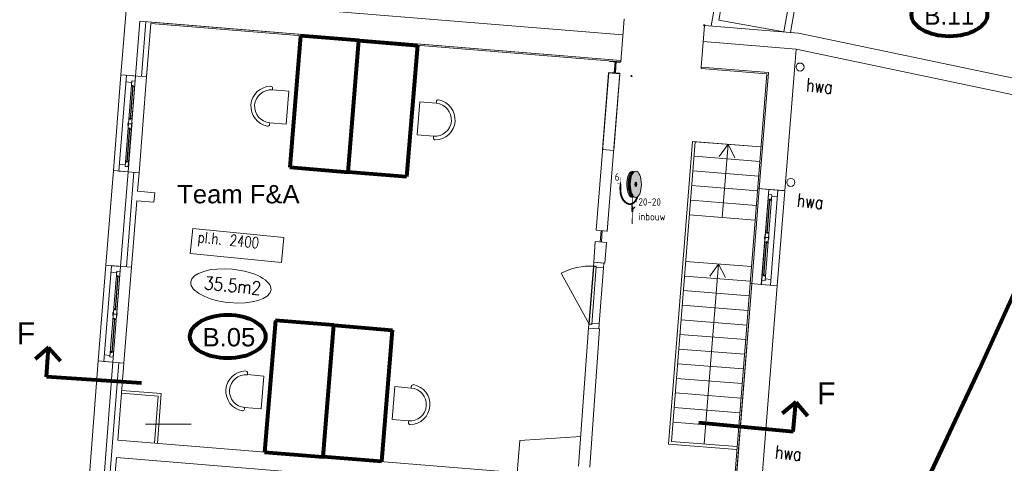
# Model space of a CAD drawing. Header units: millimetres. Extents: x -90830 to 24172, y -102460 to 73669.
# Tile 123 of 198: x -33603 to -20176, y 59877 to 65929. Entities that reach past the tile are written whole.
import ezdxf

# ---------------------------------------------------------------- set-up
doc = ezdxf.new("R2010")
doc.units = ezdxf.units.MM
doc.layers.get('0').update_dxf_attribs({"color": 253})
for name, color, linetype, lineweight in [('Algemeen', 253, 'Continuous', 9), ('Algemeen01', 253, 'Continuous', 80), ('B21-BUITENWANDEN_1', 253, 'Continuous', 9), ('B22-BINNENWANDEN_1', 253, 'Continuous', 9), ('B24-TRAPPEN-HELLINGEN', 253, 'Continuous', 9), ('B31-WANDOPENING-BUITEN', 253, 'Continuous', 9), ('B32-WANDOPENINGEN-BINNEN_1', 253, 'Continuous', 9), ('K24-TRAPPEN-HELLINGEN', 253, 'Continuous', 9), ('Standard', 253, 'Continuous', 9)]:
    doc.layers.add(name, color=color, linetype=linetype, lineweight=lineweight)
doc.styles.add('ARIAL', font='arial.ttf')
doc.styles.add('ISOCT3', font='isoct3.shx')
doc.styles.add('TXT', font='txt.shx')

msp = doc.modelspace()

# ---------------------------------------------------------------- hatches: boundary and pattern name
h = msp.add_hatch(color=256)
h.paths.add_polyline_path([(-24261, 65851), (-24261, 65857), (-24272, 65857), (-24272, 65852)])
h.paths.add_polyline_path([(-24268, 65855), (-24266, 65855), (-24266, 65855), (-24265, 65854), (-24266, 65853), (-24266, 65854), (-24268, 65854)], flags=16)
h.paths.add_polyline_path([(-24269, 65856), (-24270, 65855), (-24270, 65855), (-24268, 65854), (-24269, 65854), (-24269, 65854), (-24269, 65853), (-24270, 65853), (-24270, 65853), (-24270, 65853), (-24271, 65853), (-24271, 65854), (-24270, 65854), (-24271, 65855), (-24271, 65856), (-24272, 65856), (-24272, 65857), (-24270, 65857), (-24270, 65855), (-24270, 65856), (-24269, 65857), (-24269, 65857)], flags=16)
h.paths.add_polyline_path([(-24269, 65852), (-24270, 65852), (-24270, 65852), (-24270, 65853), (-24270, 65853), (-24269, 65853), (-24269, 65853), (-24269, 65853), (-24269, 65853), (-24269, 65853), (-24269, 65853), (-24269, 65852), (-24269, 65852), (-24269, 65852)], flags=16)
h.paths.add_polyline_path([(-24262, 65852), (-24264, 65852), (-24264, 65856), (-24262, 65856)], flags=16)
h = msp.add_hatch(color=256)
h.paths.add_polyline_path([(-25255, 65161), (-25266, 65162), (-25267, 65157), (-25256, 65156)])
h.paths.add_polyline_path([(-25263, 65162), (-25263, 65161), (-25263, 65161), (-25263, 65161), (-25263, 65161), (-25263, 65161), (-25263, 65161), (-25263, 65161), (-25264, 65161), (-25264, 65161), (-25264, 65161), (-25264, 65161), (-25263, 65162), (-25263, 65162)], flags=16)
h.paths.add_polyline_path([(-25258, 65161), (-25256, 65161), (-25256, 65157), (-25259, 65157)], flags=16)
h.paths.add_polyline_path([(-25264, 65157), (-25264, 65157), (-25264, 65158), (-25265, 65159), (-25265, 65157), (-25266, 65157), (-25266, 65158), (-25265, 65158), (-25265, 65159), (-25264, 65161), (-25265, 65161), (-25265, 65160), (-25266, 65160), (-25265, 65161), (-25264, 65161), (-25264, 65161), (-25264, 65161), (-25263, 65160), (-25263, 65160), (-25263, 65160), (-25263, 65159), (-25264, 65159), (-25264, 65160), (-25264, 65159), (-25264, 65158)], flags=16)
h.paths.add_polyline_path([(-25260, 65158), (-25262, 65159), (-25262, 65160), (-25260, 65159), (-25260, 65160), (-25259, 65159), (-25260, 65158)], flags=16)
at = {"layer": 'Standard'}
for points in [[(-25406, 63780), (-25414, 63780), (-25415, 63780), (-25415, 63780), (-25415, 63780), (-25415, 63780), (-25415, 63780), (-25415, 63780), (-25415, 63780), (-25415, 63780), (-25415, 63779), (-25415, 63779), (-25415, 63779), (-25415, 63779), (-25415, 63779), (-25415, 63779), (-25415, 63779), (-25415, 63779), (-25415, 63779), (-25414, 63779), (-25413, 63779), (-25406, 63779), (-25406, 63779), (-25406, 63779), (-25406, 63779), (-25406, 63779), (-25405, 63779), (-25405, 63779), (-25405, 63779), (-25405, 63779), (-25405, 63779), (-25405, 63780), (-25405, 63780), (-25405, 63780), (-25405, 63780), (-25406, 63780), (-25406, 63780), (-25406, 63780), (-25406, 63780)], [(-25227, 63851), (-25230, 63850), (-25237, 63846), (-25247, 63837), (-25256, 63822), (-25264, 63804), (-25271, 63781), (-25276, 63755), (-25280, 63727), (-25282, 63698), (-25282, 63668), (-25280, 63639), (-25277, 63611), (-25272, 63585), (-25265, 63562), (-25257, 63544), (-25249, 63529), (-25239, 63520), (-25232, 63516), (-25229, 63515), (-25239, 63527), (-25250, 63545), (-25259, 63567), (-25267, 63593), (-25272, 63622), (-25275, 63652), (-25276, 63683), (-25275, 63714), (-25271, 63745), (-25266, 63773), (-25258, 63799), (-25249, 63821), (-25238, 63839)], [(-25445, 63695), (-25445, 63696), (-25445, 63697), (-25446, 63698), (-25446, 63698), (-25447, 63699), (-25447, 63699), (-25448, 63700), (-25449, 63700), (-25450, 63700), (-25451, 63700), (-25451, 63700), (-25452, 63699), (-25453, 63699), (-25453, 63698), (-25454, 63698), (-25454, 63697), (-25454, 63696), (-25455, 63695), (-25454, 63695), (-25454, 63694), (-25454, 63693), (-25453, 63692), (-25453, 63692), (-25452, 63691), (-25451, 63691), (-25451, 63691), (-25450, 63691), (-25449, 63691), (-25448, 63691), (-25447, 63691), (-25447, 63692), (-25446, 63692), (-25446, 63693), (-25445, 63694), (-25445, 63694)], [(-25446, 63693), (-25418, 63693), (-25418, 63698), (-25446, 63698), (-25445, 63697), (-25445, 63696), (-25445, 63695), (-25445, 63694), (-25445, 63694)], [(-25403, 63686), (-25403, 63705), (-25403, 63705), (-25403, 63705), (-25403, 63706), (-25404, 63706), (-25404, 63706), (-25404, 63707), (-25405, 63707), (-25405, 63707), (-25405, 63707), (-25406, 63707), (-25416, 63707), (-25416, 63707), (-25417, 63707), (-25417, 63707), (-25417, 63707), (-25418, 63706), (-25418, 63706), (-25418, 63706), (-25418, 63705), (-25418, 63705), (-25418, 63698), (-25418, 63686), (-25418, 63686), (-25418, 63685), (-25418, 63685), (-25418, 63685), (-25417, 63684), (-25417, 63684), (-25417, 63684), (-25416, 63684), (-25416, 63684), (-25416, 63684), (-25406, 63684), (-25405, 63684), (-25405, 63684), (-25404, 63684), (-25404, 63684), (-25404, 63685), (-25403, 63685), (-25403, 63685), (-25403, 63686)], [(-25254, 63414), (-25247, 63417), (-25242, 63419), (-25234, 63424), (-25222, 63433), (-25211, 63444), (-25204, 63454), (-25202, 63457), (-25201, 63458), (-25201, 63459), (-25202, 63461), (-25202, 63463), (-25203, 63465), (-25205, 63467), (-25205, 63467), (-25207, 63465), (-25212, 63457), (-25219, 63448), (-25226, 63440), (-25234, 63434), (-25242, 63429), (-25242, 63429), (-25252, 63424), (-25254, 63423), (-25261, 63421), (-25270, 63419), (-25278, 63418), (-25287, 63418), (-25296, 63420), (-25305, 63422), (-25315, 63426), (-25325, 63431), (-25335, 63438), (-25345, 63446), (-25355, 63456), (-25364, 63466), (-25367, 63471), (-25375, 63484), (-25383, 63497), (-25389, 63512), (-25395, 63528), (-25399, 63546), (-25403, 63565), (-25406, 63587), (-25407, 63613), (-25407, 63645), (-25406, 63684), (-25416, 63684), (-25417, 63646), (-25416, 63602), (-25414, 63569), (-25409, 63542), (-25403, 63519), (-25394, 63498), (-25384, 63479), (-25372, 63462), (-25358, 63446), (-25344, 63433), (-25329, 63423), (-25314, 63416), (-25300, 63411), (-25287, 63409), (-25274, 63410), (-25261, 63412)], [(-25413, 63779), (-25415, 63707), (-25406, 63707), (-25407, 63779)], [(-25201, 63712), (-25203, 63711), (-25205, 63710), (-25207, 63708), (-25208, 63705), (-25210, 63701), (-25211, 63697), (-25212, 63693), (-25213, 63688), (-25213, 63683), (-25213, 63678), (-25212, 63673), (-25211, 63668), (-25210, 63664), (-25209, 63661), (-25207, 63658), (-25205, 63655), (-25203, 63654), (-25201, 63654), (-25199, 63654), (-25197, 63655), (-25195, 63658), (-25193, 63660), (-25192, 63664), (-25190, 63668), (-25189, 63673), (-25189, 63678), (-25189, 63683), (-25189, 63688), (-25189, 63693), (-25190, 63697), (-25192, 63701), (-25193, 63705), (-25195, 63708), (-25197, 63710), (-25199, 63711)], [(-25204, 63470), (-25202, 63468), (-25202, 63467), (-25199, 63463), (-25199, 63461), (-25195, 63468), (-25191, 63476), (-25187, 63485), (-25182, 63497), (-25175, 63515), (-25176, 63513), (-25187, 63506), (-25187, 63506), (-25192, 63494), (-25196, 63485), (-25199, 63478), (-25203, 63472)], [(-25260, 63374), (-25261, 63310), (-25261, 63309), (-25260, 63308), (-25260, 63308), (-25260, 63307), (-25259, 63306), (-25258, 63306), (-25258, 63306), (-25257, 63305), (-25256, 63305), (-25242, 63305), (-25241, 63305), (-25240, 63305), (-25239, 63306), (-25238, 63306), (-25238, 63307), (-25237, 63308), (-25237, 63308), (-25237, 63309), (-25237, 63310), (-25237, 63339), (-25245, 63331), (-25245, 63352), (-25236, 63360), (-25236, 63374), (-25236, 63375), (-25237, 63376), (-25237, 63377), (-25237, 63377), (-25238, 63378), (-25239, 63378), (-25239, 63379), (-25240, 63379), (-25241, 63379), (-25242, 63379), (-25256, 63379), (-25256, 63379), (-25257, 63379), (-25258, 63378), (-25259, 63378), (-25259, 63377), (-25260, 63377), (-25260, 63376), (-25260, 63375)], [(-25254, 63503), (-25254, 63423), (-25252, 63424), (-25242, 63429), (-25242, 63429), (-25242, 63504), (-25251, 63503)], [(-25254, 63414), (-25254, 63379), (-25242, 63379), (-25242, 63419), (-25247, 63417)], [(-25216, 63387), (-25216, 63387), (-25216, 63387), (-25217, 63387), (-25217, 63387), (-25217, 63387), (-25218, 63387), (-25218, 63387), (-25218, 63387), (-25219, 63387), (-25219, 63386), (-25219, 63386), (-25219, 63386), (-25219, 63385), (-25219, 63385), (-25219, 63385), (-25219, 63384), (-25219, 63384), (-25219, 63384), (-25203, 63367), (-25202, 63367), (-25202, 63367), (-25202, 63367), (-25201, 63367), (-25201, 63367), (-25200, 63367), (-25200, 63367), (-25200, 63367), (-25200, 63367), (-25199, 63368), (-25199, 63368), (-25199, 63368), (-25199, 63369), (-25199, 63369), (-25199, 63369), (-25199, 63370), (-25199, 63370), (-25200, 63370)], [(-25217, 63373), (-25213, 63369), (-25208, 63373), (-25213, 63378)], [(-25205, 63467), (-25205, 63467), (-25203, 63465), (-25202, 63463), (-25202, 63461), (-25201, 63459), (-25201, 63458), (-25200, 63457), (-25200, 63455), (-25200, 63453), (-25200, 63451), (-25200, 63450), (-25200, 63449), (-25201, 63448), (-25201, 63447), (-25202, 63447), (-25202, 63447), (-25201, 63447), (-25200, 63448), (-25199, 63448), (-25199, 63449), (-25198, 63449), (-25198, 63450), (-25198, 63451), (-25198, 63453), (-25198, 63454), (-25198, 63456), (-25198, 63458), (-25199, 63461), (-25199, 63461), (-25199, 63463), (-25200, 63464), (-25201, 63466), (-25202, 63468), (-25204, 63470), (-25204, 63470), (-25206, 63473), (-25209, 63472), (-25206, 63469)], [(-25209, 63472), (-25207, 63465), (-25205, 63467)], [(-25202, 63447), (-25200, 63450), (-25202, 63457), (-25204, 63454)], [(-25200, 63450), (-25202, 63447), (-25202, 63447), (-25201, 63447), (-25201, 63448), (-25200, 63449)], [(-25255, 63305), (-25256, 63143), (-25255, 63143), (-25255, 63143), (-25255, 63142), (-25254, 63142), (-25253, 63142), (-25253, 63141), (-25252, 63141), (-25251, 63141), (-25250, 63141), (-25249, 63141), (-25247, 63141), (-25247, 63141), (-25246, 63142), (-25245, 63142), (-25244, 63142), (-25244, 63142), (-25244, 63143), (-25244, 63143), (-25243, 63305)], [(-25222, 63375), (-25245, 63352), (-25245, 63331), (-25212, 63364), (-25211, 63364), (-25211, 63365), (-25211, 63365), (-25211, 63366), (-25211, 63366), (-25211, 63367), (-25211, 63367), (-25211, 63368), (-25212, 63368), (-25218, 63374), (-25218, 63375), (-25219, 63375), (-25219, 63375), (-25220, 63375), (-25220, 63375), (-25221, 63375), (-25221, 63375), (-25222, 63375)]]:
    msp.add_hatch(color=256, dxfattribs=at).paths.add_polyline_path(points)
h = msp.add_hatch(color=256, dxfattribs=at)
h.paths.add_polyline_path([(-25224, 63853), (-25236, 63861), (-25249, 63863), (-25262, 63860), (-25275, 63851), (-25287, 63838), (-25297, 63820), (-25306, 63798), (-25314, 63772), (-25319, 63744), (-25323, 63714), (-25324, 63683), (-25323, 63652), (-25320, 63623), (-25315, 63594), (-25308, 63569), (-25299, 63547), (-25288, 63529), (-25277, 63515), (-25264, 63506), (-25254, 63503), (-25251, 63503), (-25242, 63504), (-25238, 63505), (-25226, 63512), (-25227, 63514), (-25229, 63515), (-25232, 63516), (-25242, 63515), (-25232, 63516), (-25239, 63520), (-25249, 63529), (-25257, 63544), (-25265, 63562), (-25272, 63585), (-25277, 63611), (-25280, 63639), (-25282, 63668), (-25282, 63698), (-25280, 63727), (-25276, 63755), (-25271, 63781), (-25264, 63804), (-25256, 63822), (-25247, 63837), (-25237, 63846), (-25230, 63850), (-25227, 63851), (-25226, 63852)])
h.paths.add_polyline_path([(-25254, 63515), (-25244, 63516), (-25252, 63520), (-25244, 63516), (-25244, 63516), (-25244, 63516)], flags=16)
h = msp.add_hatch(color=256, dxfattribs=at)
h.paths.add_polyline_path([(-25227, 63851), (-25238, 63839), (-25249, 63821), (-25258, 63799), (-25266, 63773), (-25271, 63745), (-25275, 63714), (-25276, 63683), (-25275, 63652), (-25272, 63622), (-25267, 63593), (-25259, 63567), (-25250, 63545), (-25239, 63527), (-25229, 63515), (-25227, 63514), (-25226, 63512), (-25215, 63506), (-25202, 63503), (-25189, 63505), (-25176, 63513), (-25164, 63527), (-25153, 63545), (-25144, 63567), (-25136, 63592), (-25130, 63621), (-25127, 63651), (-25125, 63682), (-25126, 63714), (-25130, 63744), (-25135, 63772), (-25142, 63798), (-25152, 63820), (-25162, 63838), (-25174, 63852), (-25187, 63860), (-25200, 63863), (-25213, 63860), (-25224, 63853), (-25226, 63852)])
h.paths.add_polyline_path([(-25203, 63711), (-25201, 63712), (-25199, 63711), (-25197, 63710), (-25195, 63708), (-25193, 63705), (-25192, 63701), (-25190, 63697), (-25189, 63693), (-25189, 63688), (-25189, 63683), (-25189, 63678), (-25189, 63673), (-25190, 63668), (-25192, 63664), (-25193, 63660), (-25195, 63658), (-25197, 63655), (-25199, 63654), (-25201, 63654), (-25203, 63654), (-25205, 63655), (-25207, 63658), (-25209, 63661), (-25210, 63664), (-25211, 63668), (-25212, 63673), (-25213, 63678), (-25213, 63683), (-25213, 63688), (-25212, 63693), (-25211, 63697), (-25210, 63701), (-25208, 63705), (-25207, 63708), (-25205, 63710)], flags=16)

# ---------------------------------------------------------------- linework, layer by layer
for p, q in [((-24272, 65852), (-24272, 65857)), ((-24272, 65857), (-24261, 65857)), ((-24272, 65856), (-24272, 65857)), ((-24272, 65857), (-24270, 65857)), ((-24271, 65856), (-24272, 65856)), ((-24272, 65852), (-24261, 65851)), ((-24271, 65855), (-24271, 65856)), ((-24271, 65856), (-24271, 65855)), ((-24270, 65853), (-24271, 65855)), ((-24271, 65853), (-24271, 65854)), ((-24271, 65854), (-24271, 65854)), ((-24271, 65854), (-24271, 65853)), ((-24270, 65853), (-24271, 65853)), ((-24271, 65853), (-24270, 65853)), ((-24270, 65857), (-24270, 65855)), ((-24270, 65856), (-24269, 65857)), ((-24270, 65855), (-24270, 65856)), ((-24269, 65856), (-24270, 65855)), ((-24270, 65855), (-24270, 65854)), ((-24270, 65854), (-24270, 65855)), ((-24270, 65855), (-24268, 65854)), ((-24269, 65857), (-24269, 65857)), ((-24269, 65857), (-24269, 65856)), ((-24268, 65854), (-24269, 65854)), ((-24269, 65854), (-24269, 65854)), ((-24269, 65854), (-24269, 65853)), ((-24268, 65854), (-24268, 65855)), ((-24268, 65855), (-24266, 65855)), ((-24266, 65854), (-24268, 65854)), ((-24266, 65855), (-24265, 65854)), ((-24266, 65855), (-24266, 65855)), ((-24265, 65854), (-24266, 65853)), ((-24266, 65853), (-24266, 65854)), ((-24264, 65852), (-24264, 65856)), ((-24264, 65856), (-24262, 65856)), ((-24262, 65852), (-24264, 65852)), ((-24262, 65856), (-24262, 65852)), ((-24261, 65851), (-24261, 65857)), ((-25266, 65162), (-25267, 65157)), ((-25256, 65156), (-25267, 65157)), ((-25255, 65161), (-25266, 65162)), ((-25265, 65158), (-25266, 65158)), ((-25266, 65158), (-25266, 65157)), ((-25266, 65157), (-25265, 65157)), ((-25264, 65161), (-25265, 65161)), ((-25265, 65161), (-25266, 65160)), ((-25265, 65160), (-25265, 65161)), ((-25265, 65161), (-25264, 65161)), ((-25264, 65161), (-25265, 65159)), ((-25266, 65160), (-25265, 65160)), ((-25265, 65159), (-25265, 65158)), ((-25265, 65158), (-25265, 65159)), ((-25265, 65157), (-25265, 65159)), ((-25265, 65159), (-25264, 65158)), ((-25264, 65159), (-25264, 65160)), ((-25264, 65160), (-25264, 65159)), ((-25264, 65158), (-25264, 65159)), ((-25264, 65159), (-25263, 65159)), ((-25264, 65158), (-25264, 65157)), ((-25264, 65157), (-25264, 65158)), ((-25264, 65157), (-25264, 65157)), ((-25263, 65159), (-25263, 65160)), ((-25263, 65160), (-25263, 65160)), ((-25263, 65160), (-25263, 65160)), ((-25262, 65159), (-25262, 65160)), ((-25262, 65160), (-25260, 65159)), ((-25260, 65158), (-25262, 65159)), ((-25260, 65160), (-25259, 65159)), ((-25260, 65159), (-25260, 65160)), ((-25259, 65159), (-25260, 65158)), ((-25260, 65158), (-25260, 65158)), ((-25258, 65161), (-25259, 65157)), ((-25259, 65157), (-25256, 65157)), ((-25256, 65161), (-25258, 65161)), ((-25255, 65161), (-25256, 65156)), ((-25256, 65157), (-25256, 65161))]:
    msp.add_line(p, q)
for centre, radius in [((-24272, 65857), 0.01), ((-24269, 65853), 0.552), ((-25263, 65161), 0.552), ((-25256, 65156), 0.01)]:
    msp.add_circle(centre, radius)
for centre, start, end in [((-24269, 65853), 92.6896, 175.3334), ((-25263, 65161), 175.8233, 258.4672)]:
    msp.add_arc(centre, 0.719, start, end)
at = {"layer": 'Algemeen'}
for p, q in [((-31265, 60410), (-31886, 60410)), ((-26903, 58674), (-26784, 60187)), ((-26784, 60187), (-25953, 60241))]:
    msp.add_line(p, q, dxfattribs=at)
at = {"layer": 'Algemeen01'}
for p, q in [((-29775, 65709), (-29921, 63915)), ((-28977, 65644), (-29775, 65709)), ((-29124, 63850), (-28977, 65644)), ((-29124, 63850), (-28977, 65644)), ((-28977, 65644), (-28180, 65579)), ((-28180, 65579), (-28327, 63785)), ((-29921, 63915), (-29124, 63850)), ((-28327, 63785), (-29124, 63850)), ((-30117, 61825), (-30263, 60031)), ((-29319, 61760), (-30117, 61825)), ((-29466, 59966), (-29319, 61760)), ((-29466, 59966), (-29319, 61760)), ((-29319, 61760), (-28522, 61695)), ((-28522, 61695), (-28668, 59901)), ((-33210, 61458), (-33393, 61297)), ((-33236, 61056), (-33210, 61458)), ((-33210, 61458), (-33049, 61274)), ((-31942, 60972), (-33236, 61056)), ((-23017, 60713), (-23205, 60557)), ((-23054, 60312), (-23017, 60713)), ((-23017, 60713), (-22861, 60525)), ((-24345, 60433), (-23054, 60312)), ((-21175, 59760), (-20954, 60225)), ((-30263, 60031), (-29466, 59966)), ((-28668, 59901), (-29466, 59966))]:
    msp.add_line(p, q, dxfattribs=at)
msp.add_lwpolyline([(-17500, 70921), (-17679, 69991), (-18267, 67257), (-18525, 66279), (-18923, 65000), (-19445, 63600), (-19987, 62321), (-20517, 61154), (-20844, 60457), (-21175, 59760)], dxfattribs=at)
for centre in [(-20925, 65998), (-30766, 61606)]:
    msp.add_ellipse(centre, major_axis=(516, 0), ratio=0.573767, dxfattribs=at)
at = {"layer": 'B21-BUITENWANDEN_1'}
for p, q in [((-32222, 65176), (-32136, 66273)), ((-32136, 66273), (-25378, 65721)), ((-25378, 65721), (-32136, 66273)), ((-32023, 65160), (-31964, 65908)), ((-31964, 65908), (-25406, 65373)), ((-31816, 65876), (-25407, 65353)), ((-31814, 65896), (-25406, 65373)), ((-22984, 65747), (-24263, 65851)), ((-19940, 65107), (-22984, 65747)), ((-24281, 65635), (-24282, 65632)), ((-23016, 65529), (-24282, 65632)), ((-24282, 65632), (-23016, 65529)), ((-23016, 65529), (-23169, 63596)), ((-19769, 64846), (-23016, 65529)), ((-24309, 65283), (-24311, 65263)), ((-24311, 65263), (-23414, 65190)), ((-24309, 65283), (-23392, 65208)), ((-24309, 65283), (-23392, 65208)), ((-31873, 65148), (-32222, 65176)), ((-23414, 65190), (-23996, 57843)), ((-23392, 65208), (-23518, 63623)), ((-23392, 65208), (-23518, 63623)), ((-32427, 62579), (-32325, 63870)), ((-31976, 63842), (-32325, 63870)), ((-32228, 62563), (-32126, 63854)), ((-23158, 63734), (-23158, 63734)), ((-23158, 63734), (-23158, 63734)), ((-23169, 63596), (-23538, 63625)), ((-23538, 63625), (-23189, 63597)), ((-32078, 62551), (-32427, 62579)), ((-23621, 62327), (-23840, 59559)), ((-23621, 62327), (-23832, 59669)), ((-23272, 62300), (-23641, 62329)), ((-23272, 62300), (-23483, 59641)), ((-32658, 59662), (-32531, 61273)), ((-32182, 61245), (-32531, 61273)), ((-32458, 59647), (-32331, 61257))]:
    msp.add_line(p, q, dxfattribs=at)
at = {"layer": 'B22-BINNENWANDEN_1'}
for p, q in [((-24175, 65844), (-23943, 67131)), ((-24069, 65923), (-23854, 67115)), ((-23183, 65763), (-22984, 66867)), ((-23093, 65756), (-22896, 66851)), ((-25361, 65941), (-25407, 65353)), ((-31943, 65154), (-31884, 65901)), ((-31873, 65148), (-31816, 65876)), ((-24309, 65283), (-24263, 65851)), ((-23183, 65763), (-24069, 65923)), ((-25408, 65345), (-25560, 65357)), ((-25407, 65353), (-25559, 65365)), ((-24311, 65263), (-24309, 65283)), ((-25571, 65210), (-25742, 63058)), ((-25572, 65203), (-25654, 64156)), ((-25420, 65198), (-25581, 63160)), ((-25420, 65191), (-25572, 65203)), ((-25420, 65198), (-25571, 65210)), ((-25420, 65191), (-25503, 64144)), ((-25503, 64144), (-25654, 64156)), ((-32148, 62557), (-32046, 63848)), ((-31997, 63588), (-31976, 63842)), ((-31762, 63569), (-31997, 63588)), ((-31762, 63569), (-31773, 63440)), ((-32078, 62551), (-32007, 63458)), ((-31773, 63440), (-32007, 63458)), ((-25581, 63160), (-25590, 63046)), ((-25581, 63152), (-25590, 63038)), ((-25742, 63058), (-25590, 63046)), ((-25754, 62903), (-25776, 62619)), ((-25602, 62891), (-25754, 62903)), ((-25602, 62891), (-25625, 62607)), ((-25625, 62607), (-25776, 62619)), ((-25848, 61722), (-25981, 59837)), ((-25696, 61710), (-25848, 61722)), ((-25696, 61710), (-25829, 59825)), ((-32379, 59641), (-32251, 61251)), ((-32265, 60194), (-32182, 61245)), ((-32265, 60194), (-25842, 59670)), ((-32309, 59636), (-32284, 59955)), ((-32284, 59955), (-25861, 59431))]:
    msp.add_line(p, q, dxfattribs=at)
at = {"layer": 'B24-TRAPPEN-HELLINGEN'}
for p, q in [((-24390, 64264), (-24714, 60177)), ((-23495, 64193), (-24390, 64264)), ((-23511, 63994), (-24406, 64065)), ((-23527, 63794), (-24422, 63865)), ((-23543, 63595), (-24438, 63666)), ((-23558, 63396), (-24453, 63467)), ((-23574, 63196), (-24469, 63267)), ((-23819, 60106), (-24714, 60177)), ((-23822, 60066), (-24757, 60140))]:
    msp.add_line(p, q, dxfattribs=at)
at = {"layer": 'B31-WANDOPENING-BUITEN'}
for p, q in [((-32251, 63864), (-32147, 65170)), ((-32023, 65160), (-32147, 65170)), ((-32123, 63924), (-32025, 65160)), ((-32073, 64528), (-32023, 65160)), ((-32167, 63927), (-32075, 65094)), ((-32077, 65074), (-32155, 65080)), ((-32097, 64569), (-32060, 65032)), ((-32092, 64568), (-32055, 65032)), ((-32061, 65020), (-32081, 65022)), ((-32055, 65032), (-32080, 65034)), ((-32028, 65090), (-32075, 65094)), ((-32036, 65018), (-32056, 65020)), ((-32129, 64490), (-32126, 64532)), ((-32123, 64490), (-32129, 64490)), ((-32120, 64532), (-32126, 64532)), ((-32126, 63854), (-32076, 64486)), ((-32076, 64508), (-32121, 64512)), ((-32077, 64506), (-32121, 64510)), ((-32092, 64568), (-32117, 64570)), ((-32096, 64581), (-32116, 64582)), ((-32071, 64579), (-32091, 64580)), ((-32072, 64486), (-32078, 64486)), ((-32069, 64528), (-32075, 64528)), ((-32072, 64486), (-32069, 64528)), ((-32143, 63986), (-32106, 64449)), ((-32138, 63985), (-32101, 64449)), ((-32107, 64437), (-32127, 64439)), ((-32101, 64449), (-32126, 64451)), ((-32080, 64435), (-32102, 64437)), ((-32166, 63947), (-32244, 63953)), ((-32121, 63924), (-32167, 63927)), ((-32138, 63985), (-32163, 63987)), ((-32142, 63998), (-32162, 63999)), ((-32117, 63996), (-32137, 63997)), ((-32126, 63854), (-32251, 63864)), ((-23392, 63543), (-23489, 62317)), ((-23347, 63540), (-23439, 62373)), ((-23388, 63613), (-23438, 62981)), ((-23394, 63543), (-23347, 63540)), ((-23388, 63613), (-23264, 63603)), ((-23264, 63603), (-23366, 62307)), ((-23349, 63520), (-23271, 63513)), ((-23377, 63482), (-23413, 63018)), ((-23372, 63481), (-23408, 63018)), ((-23398, 63471), (-23378, 63470)), ((-23377, 63482), (-23352, 63480)), ((-23373, 63469), (-23353, 63468)), ((-23442, 62981), (-23446, 62939)), ((-23442, 62981), (-23436, 62981)), ((-23434, 63032), (-23412, 63030)), ((-23413, 63018), (-23388, 63016)), ((-23407, 63030), (-23388, 63028)), ((-23392, 62977), (-23386, 62977)), ((-23386, 62977), (-23389, 62935)), ((-23442, 62939), (-23491, 62317)), ((-23423, 62899), (-23459, 62435)), ((-23418, 62898), (-23454, 62435)), ((-23446, 62939), (-23440, 62939)), ((-23444, 62888), (-23424, 62887)), ((-23438, 62961), (-23393, 62957)), ((-23438, 62959), (-23393, 62955)), ((-23423, 62899), (-23398, 62897)), ((-23419, 62886), (-23399, 62885)), ((-23395, 62935), (-23389, 62935)), ((-32456, 61267), (-32353, 62573)), ((-32078, 62551), (-32427, 62579)), ((-32228, 62563), (-32353, 62573)), ((-32373, 61330), (-32280, 62497)), ((-32282, 62477), (-32360, 62483)), ((-32328, 61327), (-32230, 62563)), ((-32234, 62493), (-32280, 62497)), ((-32278, 61931), (-32228, 62563)), ((-23478, 62448), (-23459, 62447)), ((-23454, 62447), (-23434, 62445)), ((-32302, 61972), (-32265, 62435)), ((-32297, 61972), (-32260, 62435)), ((-32266, 62424), (-32286, 62425)), ((-32260, 62435), (-32285, 62437)), ((-32241, 62422), (-32261, 62423)), ((-23491, 62317), (-23366, 62307)), ((-23486, 62377), (-23439, 62373)), ((-23459, 62435), (-23435, 62433)), ((-23438, 62393), (-23360, 62387)), ((-32334, 61893), (-32331, 61935)), ((-32325, 61935), (-32331, 61935)), ((-32282, 61909), (-32327, 61913)), ((-32282, 61911), (-32326, 61915)), ((-32297, 61972), (-32322, 61973)), ((-32301, 61984), (-32321, 61985)), ((-32276, 61982), (-32296, 61983)), ((-32274, 61931), (-32280, 61931)), ((-32277, 61889), (-32274, 61931)), ((-32348, 61389), (-32311, 61852)), ((-32343, 61388), (-32306, 61852)), ((-32328, 61893), (-32334, 61893)), ((-32312, 61840), (-32332, 61842)), ((-32331, 61257), (-32281, 61889)), ((-32306, 61852), (-32331, 61854)), ((-32285, 61838), (-32307, 61840)), ((-32277, 61889), (-32283, 61889)), ((-32343, 61388), (-32368, 61390)), ((-32347, 61401), (-32367, 61402)), ((-32322, 61399), (-32342, 61400)), ((-32331, 61257), (-32456, 61267)), ((-32371, 61350), (-32449, 61357)), ((-32326, 61327), (-32373, 61330))]:
    msp.add_line(p, q, dxfattribs=at)
at = {"layer": 'B32-WANDOPENINGEN-BINNEN_1'}
for p, q in [((-25496, 65197), (-25484, 65351)), ((-25495, 65204), (-25483, 65359)), ((-25481, 65195), (-25469, 65350)), ((-25480, 65203), (-25468, 65358)), ((-25673, 63053), (-25686, 62898)), ((-25658, 63052), (-25671, 62897)), ((-25776, 62620), (-25780, 62568)), ((-25636, 62609), (-25776, 62620)), ((-25776, 62620), (-25625, 62607)), ((-25642, 62542), (-25636, 62609)), ((-25838, 61777), (-26217, 62470)), ((-25780, 62568), (-25843, 61774)), ((-25775, 62564), (-25838, 61777)), ((-25740, 62562), (-25803, 61771)), ((-25780, 62568), (-25740, 62565)), ((-25775, 62564), (-25740, 62562)), ((-25740, 62565), (-25741, 62550)), ((-25741, 62550), (-25642, 62542)), ((-25642, 62542), (-25702, 61778)), ((-25702, 61778), (-25642, 62542)), ((-25847, 61722), (-25843, 61774)), ((-25843, 61774), (-25803, 61771)), ((-25838, 61777), (-25803, 61774)), ((-25802, 61786), (-25702, 61778)), ((-25702, 61778), (-25707, 61711)), ((-25852, 61723), (-25700, 61710)), ((-25707, 61711), (-25847, 61722)), ((-25842, 61722), (-25842, 61722)), ((-25807, 61719), (-25807, 61719)), ((-25707, 61711), (-25707, 61711)), ((-32214, 60832), (-31716, 60793)), ((-32210, 60872), (-31672, 60830)), ((-31726, 60150), (-31673, 60830)), ((-31766, 60154), (-31716, 60793)), ((-31676, 60790), (-31675, 60790))]:
    msp.add_line(p, q, dxfattribs=at)
msp.add_arc((-25838, 61777), 790, 85.4667, 118.7019, dxfattribs=at)
at = {"layer": 'K24-TRAPPEN-HELLINGEN'}
for p, q in [((-24430, 64267), (-24757, 60140)), ((-23495, 64193), (-24430, 64267)), ((-23511, 63994), (-24406, 64065)), ((-23527, 63794), (-24422, 63865)), ((-23543, 63595), (-24438, 63666)), ((-23558, 63396), (-24453, 63467)), ((-23574, 63196), (-24469, 63267)), ((-23625, 62560), (-24520, 62631)), ((-23641, 62361), (-24535, 62432)), ((-23656, 62162), (-24551, 62233)), ((-23672, 61962), (-24567, 62033)), ((-23688, 61763), (-24583, 61834)), ((-23704, 61564), (-24599, 61635)), ((-23720, 61364), (-24614, 61435)), ((-23735, 61165), (-24630, 61236)), ((-23751, 60965), (-24646, 61036)), ((-23767, 60766), (-24662, 60837)), ((-23783, 60567), (-24678, 60638)), ((-23799, 60367), (-24693, 60438))]:
    msp.add_line(p, q, dxfattribs=at)
at = {"layer": 'Standard'}
for p, q in [((-32222, 65176), (-32325, 63870)), ((-31873, 65148), (-31976, 63842)), ((-30157, 64971), (-30155, 64994)), ((-29932, 64952), (-30157, 64971)), ((-29969, 64504), (-29932, 64952)), ((-28184, 64358), (-28147, 64807)), ((-28147, 64807), (-27923, 64788)), ((-27923, 64788), (-27921, 64812)), ((-30196, 64499), (-30194, 64522)), ((-30194, 64522), (-29969, 64504)), ((-27959, 64340), (-28184, 64358)), ((-27961, 64317), (-27959, 64340)), ((-23943, 64229), (-24063, 64062)), ((-24022, 63232), (-23943, 64229)), ((-23943, 64229), (-23851, 64045)), ((-25417, 63651), (-25416, 63659)), ((-25417, 63642), (-25417, 63651)), ((-25416, 63676), (-25416, 63684)), ((-25416, 63667), (-25416, 63676)), ((-25416, 63659), (-25416, 63667)), ((-25407, 63657), (-25406, 63666)), ((-25407, 63648), (-25407, 63657)), ((-25407, 63640), (-25407, 63648)), ((-25406, 63675), (-25406, 63684)), ((-25406, 63666), (-25406, 63675)), ((-25417, 63634), (-25417, 63642)), ((-25417, 63626), (-25417, 63634)), ((-25417, 63617), (-25417, 63626)), ((-25417, 63609), (-25417, 63617)), ((-25416, 63601), (-25417, 63609)), ((-25416, 63593), (-25416, 63601)), ((-25415, 63584), (-25416, 63593)), ((-25415, 63576), (-25415, 63584)), ((-25414, 63568), (-25415, 63576)), ((-25413, 63565), (-25414, 63568)), ((-25413, 63562), (-25413, 63565)), ((-25412, 63559), (-25413, 63562)), ((-25412, 63555), (-25412, 63559)), ((-25411, 63552), (-25412, 63555)), ((-25411, 63549), (-25411, 63552)), ((-25410, 63546), (-25411, 63549)), ((-25409, 63543), (-25410, 63546)), ((-25409, 63540), (-25409, 63543)), ((-25408, 63536), (-25409, 63540)), ((-25407, 63533), (-25408, 63536)), ((-25407, 63631), (-25407, 63640)), ((-25407, 63622), (-25407, 63631)), ((-25407, 63614), (-25407, 63622)), ((-25407, 63605), (-25407, 63614)), ((-25406, 63596), (-25407, 63605)), ((-25406, 63530), (-25407, 63533)), ((-25406, 63588), (-25406, 63596)), ((-25405, 63579), (-25406, 63588)), ((-25405, 63527), (-25406, 63530)), ((-25404, 63571), (-25405, 63579)), ((-25404, 63524), (-25405, 63527)), ((-25403, 63566), (-25404, 63571)), ((-25403, 63521), (-25404, 63524)), ((-25402, 63561), (-25403, 63566)), ((-25402, 63518), (-25403, 63521)), ((-25402, 63556), (-25402, 63561)), ((-25401, 63551), (-25402, 63556)), ((-25401, 63515), (-25402, 63518)), ((-25399, 63546), (-25401, 63551)), ((-25400, 63512), (-25401, 63515)), ((-25399, 63509), (-25400, 63512)), ((-25398, 63541), (-25399, 63546)), ((-25397, 63536), (-25398, 63541)), ((-25396, 63531), (-25397, 63536)), ((-25394, 63526), (-25396, 63531)), ((-25393, 63521), (-25394, 63526)), ((-25391, 63516), (-25393, 63521)), ((-25389, 63512), (-25391, 63516)), ((-25387, 63507), (-25389, 63512)), ((-25175, 63515), (-25176, 63510)), ((-23621, 62327), (-23518, 63623)), ((-23169, 63596), (-23272, 62300)), ((-25398, 63506), (-25399, 63509)), ((-25397, 63503), (-25398, 63506)), ((-25395, 63500), (-25397, 63503)), ((-25394, 63497), (-25395, 63500)), ((-25393, 63494), (-25394, 63497)), ((-25391, 63491), (-25393, 63494)), ((-25390, 63489), (-25391, 63491)), ((-25388, 63486), (-25390, 63489)), ((-25387, 63483), (-25388, 63486)), ((-25385, 63502), (-25387, 63507)), ((-25385, 63480), (-25387, 63483)), ((-25383, 63498), (-25385, 63502)), ((-25383, 63477), (-25385, 63480)), ((-25381, 63493), (-25383, 63498)), ((-25381, 63475), (-25383, 63477)), ((-25378, 63488), (-25381, 63493)), ((-25380, 63472), (-25381, 63475)), ((-25378, 63469), (-25380, 63472)), ((-25376, 63484), (-25378, 63488)), ((-25376, 63466), (-25378, 63469)), ((-25373, 63480), (-25376, 63484)), ((-25374, 63464), (-25376, 63466)), ((-25372, 63461), (-25374, 63464)), ((-25370, 63475), (-25373, 63480)), ((-25370, 63459), (-25372, 63461)), ((-25367, 63471), (-25370, 63475)), ((-25368, 63457), (-25370, 63459)), ((-25366, 63454), (-25368, 63457)), ((-25366, 63470), (-25367, 63471)), ((-25367, 63471), (-25367, 63471)), ((-25366, 63469), (-25366, 63470)), ((-25366, 63470), (-25366, 63470)), ((-25366, 63470), (-25366, 63470)), ((-25365, 63469), (-25366, 63469)), ((-25364, 63452), (-25366, 63454)), ((-25365, 63468), (-25365, 63469)), ((-25365, 63469), (-25365, 63469)), ((-25364, 63468), (-25365, 63468)), ((-25365, 63468), (-25365, 63468)), ((-25364, 63467), (-25364, 63468)), ((-25361, 63464), (-25364, 63467)), ((-25364, 63467), (-25364, 63467)), ((-25362, 63450), (-25364, 63452)), ((-25360, 63448), (-25362, 63450)), ((-25359, 63460), (-25361, 63464)), ((-25358, 63446), (-25360, 63448)), ((-25356, 63457), (-25359, 63460)), ((-25356, 63443), (-25358, 63446)), ((-25353, 63454), (-25356, 63457)), ((-25353, 63441), (-25356, 63443)), ((-25350, 63451), (-25353, 63454)), ((-25351, 63439), (-25353, 63441)), ((-25349, 63437), (-25351, 63439)), ((-25347, 63448), (-25350, 63451)), ((-25346, 63435), (-25349, 63437)), ((-25344, 63445), (-25347, 63448)), ((-25344, 63433), (-25346, 63435)), ((-25340, 63442), (-25344, 63445)), ((-25342, 63432), (-25344, 63433)), ((-25339, 63430), (-25342, 63432)), ((-25337, 63440), (-25340, 63442)), ((-25337, 63428), (-25339, 63430)), ((-25333, 63437), (-25337, 63440)), ((-25334, 63426), (-25337, 63428)), ((-25332, 63425), (-25334, 63426)), ((-25330, 63435), (-25333, 63437)), ((-25329, 63423), (-25332, 63425)), ((-25326, 63432), (-25330, 63435)), ((-25327, 63422), (-25329, 63423)), ((-25324, 63421), (-25327, 63422)), ((-25324, 63431), (-25326, 63432)), ((-25321, 63429), (-25324, 63431)), ((-25322, 63419), (-25324, 63421)), ((-25319, 63418), (-25322, 63419)), ((-25319, 63428), (-25321, 63429)), ((-25316, 63427), (-25319, 63428)), ((-25317, 63417), (-25319, 63418)), ((-25314, 63416), (-25317, 63417)), ((-25314, 63426), (-25316, 63427)), ((-25311, 63424), (-25314, 63426)), ((-25312, 63415), (-25314, 63416)), ((-25309, 63414), (-25312, 63415)), ((-25309, 63423), (-25311, 63424)), ((-25306, 63422), (-25309, 63423)), ((-25306, 63413), (-25309, 63414)), ((-25303, 63422), (-25306, 63422)), ((-25304, 63412), (-25306, 63413)), ((-25301, 63412), (-25304, 63412)), ((-25301, 63421), (-25303, 63422)), ((-25298, 63420), (-25301, 63421)), ((-25298, 63411), (-25301, 63412)), ((-25295, 63419), (-25298, 63420)), ((-25296, 63411), (-25298, 63411)), ((-25293, 63410), (-25296, 63411)), ((-25293, 63419), (-25295, 63419)), ((-25290, 63419), (-25293, 63419)), ((-25290, 63410), (-25293, 63410)), ((-25287, 63418), (-25290, 63419)), ((-25288, 63409), (-25290, 63410)), ((-25285, 63409), (-25288, 63409)), ((-25285, 63418), (-25287, 63418)), ((-25282, 63418), (-25285, 63418)), ((-25282, 63409), (-25285, 63409)), ((-25279, 63418), (-25282, 63418)), ((-25280, 63409), (-25282, 63409)), ((-25277, 63409), (-25280, 63409)), ((-25277, 63418), (-25279, 63418)), ((-25275, 63418), (-25277, 63418)), ((-25275, 63410), (-25277, 63409)), ((-25272, 63418), (-25275, 63418)), ((-25273, 63410), (-25275, 63410)), ((-25270, 63410), (-25273, 63410)), ((-25270, 63419), (-25272, 63418)), ((-25268, 63419), (-25270, 63419)), ((-25268, 63411), (-25270, 63410)), ((-25265, 63420), (-25268, 63419)), ((-25266, 63411), (-25268, 63411)), ((-25263, 63412), (-25266, 63411)), ((-25263, 63420), (-25265, 63420)), ((-25261, 63421), (-25263, 63420)), ((-25261, 63412), (-25263, 63412)), ((-25259, 63422), (-25261, 63421)), ((-25259, 63413), (-25261, 63412)), ((-25256, 63422), (-25259, 63422)), ((-25256, 63414), (-25259, 63413)), ((-25254, 63423), (-25256, 63422)), ((-25254, 63414), (-25256, 63414)), ((-25251, 63424), (-25254, 63423)), ((-25252, 63415), (-25254, 63414)), ((-25254, 63414), (-25254, 63379)), ((-25249, 63416), (-25252, 63415)), ((-25249, 63425), (-25251, 63424)), ((-25246, 63427), (-25249, 63425)), ((-25246, 63418), (-25249, 63416)), ((-25244, 63428), (-25246, 63427)), ((-25243, 63419), (-25246, 63418)), ((-25241, 63430), (-25244, 63428)), ((-25240, 63421), (-25243, 63419)), ((-25239, 63431), (-25241, 63430)), ((-25237, 63422), (-25240, 63421)), ((-25236, 63433), (-25239, 63431)), ((-25234, 63424), (-25237, 63422)), ((-25234, 63434), (-25236, 63433)), ((-25232, 63436), (-25234, 63434)), ((-25232, 63426), (-25234, 63424)), ((-25230, 63438), (-25232, 63436)), ((-25229, 63427), (-25232, 63426)), ((-25228, 63439), (-25230, 63438)), ((-25227, 63429), (-25229, 63427)), ((-25226, 63441), (-25228, 63439)), ((-25225, 63431), (-25227, 63429)), ((-25224, 63443), (-25226, 63441)), ((-25223, 63432), (-25225, 63431)), ((-25222, 63444), (-25224, 63443)), ((-25221, 63434), (-25223, 63432)), ((-25220, 63446), (-25222, 63444)), ((-25219, 63436), (-25221, 63434)), ((-25219, 63448), (-25220, 63446)), ((-25217, 63450), (-25219, 63448)), ((-25218, 63437), (-25219, 63436)), ((-25216, 63439), (-25218, 63437)), ((-25215, 63452), (-25217, 63450)), ((-25214, 63441), (-25216, 63439)), ((-25213, 63455), (-25215, 63452)), ((-25213, 63443), (-25214, 63441)), ((-25212, 63457), (-25213, 63455)), ((-25211, 63445), (-25213, 63443)), ((-25210, 63460), (-25212, 63457)), ((-25209, 63447), (-25211, 63445)), ((-25208, 63462), (-25210, 63460)), ((-25209, 63472), (-25206, 63473)), ((-25209, 63472), (-25207, 63465)), ((-25209, 63472), (-25208, 63471)), ((-25207, 63449), (-25209, 63447)), ((-25208, 63471), (-25207, 63470)), ((-25207, 63465), (-25208, 63462)), ((-25207, 63470), (-25207, 63470)), ((-25207, 63470), (-25206, 63469)), ((-25205, 63467), (-25207, 63465)), ((-25206, 63451), (-25207, 63449)), ((-25206, 63473), (-25206, 63472)), ((-25206, 63472), (-25205, 63472)), ((-25206, 63469), (-25206, 63468)), ((-25206, 63468), (-25205, 63467)), ((-25204, 63454), (-25206, 63451)), ((-25205, 63472), (-25204, 63471)), ((-25205, 63467), (-25204, 63466)), ((-25202, 63473), (-25204, 63470)), ((-25204, 63471), (-25204, 63470)), ((-25204, 63470), (-25203, 63469)), ((-25204, 63466), (-25204, 63466)), ((-25204, 63466), (-25203, 63465)), ((-25202, 63456), (-25204, 63454)), ((-25204, 63454), (-25202, 63447)), ((-25203, 63469), (-25203, 63469)), ((-25203, 63469), (-25202, 63468)), ((-25203, 63465), (-25203, 63464)), ((-25203, 63464), (-25202, 63463)), ((-25201, 63476), (-25202, 63473)), ((-25202, 63468), (-25201, 63467)), ((-25202, 63463), (-25202, 63462)), ((-25202, 63462), (-25201, 63460)), ((-25201, 63458), (-25202, 63456)), ((-25202, 63457), (-25200, 63450)), ((-25202, 63447), (-25200, 63448)), ((-25201, 63447), (-25202, 63447)), ((-25199, 63479), (-25201, 63476)), ((-25201, 63467), (-25201, 63466)), ((-25201, 63466), (-25200, 63465)), ((-25201, 63460), (-25201, 63459)), ((-25201, 63459), (-25201, 63457)), ((-25201, 63457), (-25200, 63456)), ((-25200, 63449), (-25201, 63448)), ((-25201, 63448), (-25201, 63447)), ((-25200, 63465), (-25200, 63464)), ((-25200, 63464), (-25199, 63463)), ((-25200, 63456), (-25200, 63454)), ((-25200, 63454), (-25200, 63453)), ((-25200, 63453), (-25200, 63452)), ((-25200, 63452), (-25200, 63451)), ((-25200, 63451), (-25200, 63450)), ((-25200, 63450), (-25200, 63449)), ((-25199, 63448), (-25200, 63448)), ((-25198, 63481), (-25199, 63479)), ((-25197, 63465), (-25199, 63461)), ((-25199, 63463), (-25199, 63462)), ((-25199, 63462), (-25199, 63460)), ((-25199, 63460), (-25198, 63459)), ((-25198, 63449), (-25199, 63448)), ((-25196, 63484), (-25198, 63481)), ((-25198, 63459), (-25198, 63457)), ((-25198, 63457), (-25198, 63456)), ((-25198, 63456), (-25198, 63454)), ((-25198, 63454), (-25198, 63453)), ((-25198, 63453), (-25198, 63452)), ((-25198, 63452), (-25198, 63451)), ((-25198, 63451), (-25198, 63450)), ((-25198, 63450), (-25198, 63449)), ((-25195, 63468), (-25197, 63465)), ((-25195, 63487), (-25196, 63484)), ((-25194, 63490), (-25195, 63487)), ((-25193, 63472), (-25195, 63468)), ((-25192, 63494), (-25194, 63490)), ((-25191, 63476), (-25193, 63472)), ((-25191, 63497), (-25192, 63494)), ((-25190, 63500), (-25191, 63497)), ((-25189, 63479), (-25191, 63476)), ((-25188, 63503), (-25190, 63500)), ((-25187, 63483), (-25189, 63479)), ((-25187, 63506), (-25188, 63503)), ((-25186, 63487), (-25187, 63483)), ((-25184, 63491), (-25186, 63487)), ((-25182, 63496), (-25184, 63491)), ((-25180, 63501), (-25182, 63496)), ((-25178, 63505), (-25180, 63501)), ((-25176, 63510), (-25178, 63505)), ((-25245, 63352), (-25236, 63360)), ((-25245, 63352), (-25245, 63331)), ((-25245, 63331), (-25237, 63339)), ((-31244, 63079), (-31277, 62741)), ((-30001, 62956), (-31244, 63079)), ((-30034, 62617), (-30001, 62956)), ((-31277, 62741), (-30034, 62617)), ((-32427, 62579), (-32531, 61273)), ((-24267, 60142), (-24072, 62596)), ((-24072, 62596), (-24192, 62429)), ((-24072, 62596), (-23980, 62412)), ((-32078, 62551), (-32182, 61245)), ((-30499, 61087), (-30497, 61110)), ((-30274, 61068), (-30499, 61087)), ((-30311, 60620), (-30274, 61068)), ((-28526, 60474), (-28489, 60923)), ((-28489, 60923), (-28264, 60904)), ((-28264, 60904), (-28263, 60927)), ((-30538, 60615), (-30536, 60638)), ((-30536, 60638), (-30311, 60620)), ((-28301, 60456), (-28526, 60474)), ((-28303, 60433), (-28301, 60456))]:
    msp.add_line(p, q, dxfattribs=at)
for centre in [(-22961, 65283), (-23087, 63709)]:
    msp.add_circle(centre, 55, dxfattribs=at)
for centre, radius, start, end in [((-30175, 64747), 275, 91.1909, 259.476), ((-30181, 64996), 25.5, 355.3334, 91.1909), ((-30175, 64747), 225, 85.3334, 265.3334), ((-27941, 64564), 225, 265.3334, 85.3334), ((-27941, 64564), 275, 271.1909, 79.476), ((-27895, 64809), 25.5, 79.476, 175.3334), ((-30221, 64501), 25.5, 259.476, 355.3334), ((-27936, 64315), 25.5, 175.3334, 271.1909), ((-30517, 60862), 275, 91.1909, 259.476), ((-30523, 61112), 25.5, 355.3334, 91.1909), ((-30517, 60862), 225, 85.3334, 265.3334), ((-28283, 60680), 225, 265.3334, 85.3334), ((-28283, 60680), 275, 271.1909, 79.476), ((-28237, 60925), 25.5, 79.476, 175.3334), ((-30563, 60617), 25.5, 259.476, 355.3334), ((-28278, 60431), 25.5, 175.3334, 271.1909)]:
    msp.add_arc(centre, radius, start, end, dxfattribs=at)
for centre, major_axis, ratio, start_param, end_param in [((-25249, 63683), (1, 180), 0.418871, 5.959233, 9.74873), ((-25249, 63683), (1, 168), 0.34, 6.177949, 9.530014), ((-25237, 63683), (1, 168), 0.34, 6.177949, 9.530014), ((-25225, 63683), (1, 168), 0.34, 0.059353, 3.08224)]:
    msp.add_ellipse(centre, major_axis=major_axis, ratio=ratio, start_param=start_param, end_param=end_param, dxfattribs=at)
for centre, major_axis, ratio in [((-25201, 63683), (1, 180), 0.418871), ((-25201, 63683), (0.1, 29), 0.415114), ((-30723, 62297), (547, -54), 0.415553)]:
    msp.add_ellipse(centre, major_axis=major_axis, ratio=ratio, dxfattribs=at)

# ---------------------------------------------------------------- texts
at = {"layer": 'Algemeen', "attachment_point": 7, "style": 'ARIAL'}
for s, insert, char_height, width in [('\\W0.95;B.11', (-21268, 65860), 250, 839.39), ('\\W1.00;Team\\~F&A', (-31455, 63420), 250, 1795.78), ('\\W0.98;F', (-33644, 61501), 300, 401.89), ('\\W1.00;B.05', (-31109, 61469), 250, 845.72), ('\\W0.98;F', (-22728, 60684), 300, 401.89)]:
    msp.add_mtext(s, dxfattribs=dict(at, insert=insert, char_height=char_height, width=width))
at = {"layer": 'Standard', "attachment_point": 7}
for s, insert, char_height, width, rotation, style in [('\\W0.78;hwa', (-22886, 64953), 180, 425.13, 354.3191, 'TXT'), ('\\W1.00;6', (-25489, 63733), 100, 116.67, 359.7047, 'ISOCT3'), ('\\W0.78;hwa', (-23012, 63379), 180, 425.13, 354.3191, 'TXT'), ('\\W1.00;20-20', (-25166, 63393), 100, 516.67, 359.7047, 'ISOCT3'), ('\\W1.00;inbouw', (-25167, 63193), 100, 616.67, 359.7047, 'ISOCT3'), ('\\W0.78;pl.h.\\~2400', (-31184, 62842), 150, 1131.27, 354.3191, 'TXT'), ('\\W0.84;35.5m2', (-31095, 62251), 180, 891.6, 354.3191, 'TXT'), ('\\W0.78;hwa', (-23310, 59945), 180, 425.13, 354.3191, 'TXT')]:
    msp.add_mtext(s, dxfattribs=dict(at, insert=insert, char_height=char_height, width=width, rotation=rotation, style=style))

doc.saveas('drawing.dxf')
